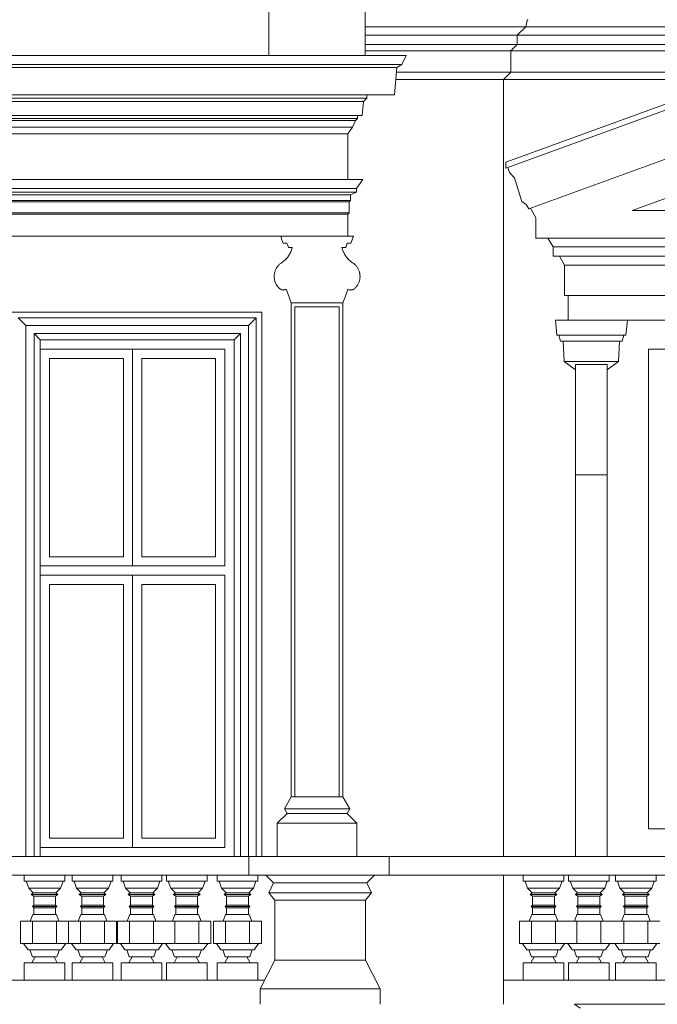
# Model space of a CAD drawing. Header units: metres. Extents: x -1.8 to 41.7, y -0.9 to 24.3.
# Tile 3 of 28: x 2.8 to 6.3, y 5.4 to 10.7. Entities that reach past the tile are written whole.
import ezdxf

# ---------------------------------------------------------------- set-up
doc = ezdxf.new("R2010")
doc.units = ezdxf.units.M
doc.layers.add('AV-STAVBA', color=7, linetype='Continuous', lineweight=18)

# ---------------------------------------------------------------- blocks, each defined once
blk = doc.blocks.new('WI_4-4_dvojité - 2400x2800_2950-1624755-Pohled JV')
at = {"layer": 'AV-STAVBA'}
for p, q in [((2.1348, 8.95), (1.6348, 8.95)), ((1.6348, 8.95), (1.6348, 7.775)), ((1.6348, 7.775), (1.6348, 8.95)), ((1.6348, 8.95), (2.6348, 8.95)), ((2.1348, 7.775), (2.1348, 8.95)), ((2.6348, 8.95), (2.1348, 8.95)), ((2.1348, 8.95), (2.1348, 7.775)), ((3.4348, 8.95), (2.9348, 8.95)), ((2.9348, 8.95), (3.9348, 8.95)), ((3.4348, 7.775), (3.4348, 8.95)), ((3.9348, 8.95), (3.4348, 8.95)), ((3.4348, 8.95), (3.4348, 7.775)), ((3.9348, 7.775), (3.9348, 8.95)), ((3.9348, 8.95), (3.9348, 7.775)), ((1.6848, 7.825), (1.6848, 8.9)), ((1.6848, 8.9), (2.0848, 8.9)), ((2.0848, 8.9), (2.0848, 7.825)), ((2.1848, 7.825), (2.1848, 8.9)), ((2.1848, 8.9), (2.5848, 8.9)), ((2.5848, 8.9), (2.5848, 7.825)), ((2.9848, 7.825), (2.9848, 8.9)), ((2.9848, 8.9), (3.3848, 8.9)), ((3.3848, 8.9), (3.3848, 7.825)), ((3.4848, 7.825), (3.4848, 8.9)), ((3.4848, 8.9), (3.8848, 8.9)), ((3.8848, 8.9), (3.8848, 7.825)), ((2.0848, 7.825), (1.6848, 7.825)), ((2.5848, 7.825), (2.1848, 7.825)), ((3.3848, 7.825), (2.9848, 7.825)), ((3.8848, 7.825), (3.4848, 7.825)), ((1.6348, 7.775), (2.1348, 7.775)), ((2.6348, 7.775), (1.6348, 7.775)), ((2.1348, 7.775), (2.6348, 7.775)), ((2.9348, 7.775), (3.4348, 7.775)), ((3.9348, 7.775), (2.9348, 7.775)), ((3.4348, 7.775), (3.9348, 7.775)), ((2.1348, 7.725), (1.6348, 7.725)), ((1.6348, 7.725), (1.6348, 6.25)), ((1.6348, 7.725), (1.6348, 6.25)), ((1.6348, 7.725), (2.6348, 7.725)), ((2.1348, 6.25), (2.1348, 7.725)), ((2.6348, 7.725), (2.1348, 7.725)), ((2.1348, 7.725), (2.1348, 6.25)), ((3.4348, 7.725), (2.9348, 7.725)), ((2.9348, 7.725), (3.9348, 7.725)), ((3.4348, 6.25), (3.4348, 7.725)), ((3.9348, 7.725), (3.4348, 7.725)), ((3.4348, 7.725), (3.4348, 6.25)), ((3.9348, 6.25), (3.9348, 7.725)), ((3.9348, 6.25), (3.9348, 7.725)), ((1.6848, 6.3), (1.6848, 7.675)), ((1.6848, 7.675), (2.0848, 7.675)), ((2.0848, 7.675), (2.0848, 6.3)), ((2.1848, 6.3), (2.1848, 7.675)), ((2.1848, 7.675), (2.5848, 7.675)), ((2.5848, 7.675), (2.5848, 6.3)), ((2.9848, 6.3), (2.9848, 7.675)), ((2.9848, 7.675), (3.3848, 7.675)), ((3.3848, 7.675), (3.3848, 6.3)), ((3.4848, 6.3), (3.4848, 7.675)), ((3.4848, 7.675), (3.8848, 7.675)), ((3.8848, 7.675), (3.8848, 6.3)), ((2.0848, 6.3), (1.6848, 6.3)), ((2.5848, 6.3), (2.1848, 6.3)), ((3.3848, 6.3), (2.9848, 6.3)), ((3.8848, 6.3), (3.4848, 6.3)), ((1.6348, 6.25), (2.1348, 6.25)), ((1.6348, 6.25), (2.6348, 6.25)), ((2.1348, 6.25), (2.6348, 6.25)), ((2.9348, 6.25), (3.4348, 6.25)), ((2.9348, 6.25), (3.9348, 6.25)), ((3.4348, 6.25), (3.9348, 6.25))]:
    blk.add_line(p, q, dxfattribs=at)
blk = doc.blocks.new('Římsa nad 1NP - Římsa nad 1NP-1582674-Pohled JV')
at = {"layer": 'AV-STAVBA'}
for p, q in [((2.8482, 6.1), (2.8482, 6.0671)), ((3.0682, 6.0671), (3.0682, 6.1)), ((3.1082, 6.1), (3.1082, 6.0671)), ((3.3282, 6.0671), (3.3282, 6.1)), ((3.3732, 6.1), (3.3732, 6.0671)), ((3.5932, 6.0671), (3.5932, 6.1)), ((3.6182, 6.1), (3.6182, 6.0671)), ((3.8382, 6.0671), (3.8382, 6.1)), ((3.8932, 6.1), (3.8932, 6.0671)), ((4.1132, 6.0671), (4.1132, 6.1)), ((4.156, 6.1), (4.1985, 6.0576)), ((4.746, 6.1), (4.7036, 6.0576)), ((5.5515, 6.1), (5.5515, 6.0671)), ((5.7715, 6.0671), (5.7715, 6.1)), ((5.7965, 6.1), (5.7965, 6.0671)), ((6.0165, 6.0671), (6.0165, 6.1)), ((6.0515, 6.1), (6.0515, 6.0671)), ((6.2715, 6.0671), (6.2715, 6.1)), ((3.0682, 6.0671), (2.8482, 6.0671)), ((2.8582, 6.0671), (2.8718, 6.0295)), ((2.8718, 6.0295), (2.8582, 6.0671)), ((2.8718, 6.0295), (2.8966, 6.0047)), ((2.8966, 6.0047), (2.8718, 6.0295)), ((3.0445, 6.0295), (2.8718, 6.0295)), ((3.0197, 6.0047), (3.0445, 6.0295)), ((3.0445, 6.0295), (3.0197, 6.0047)), ((3.0445, 6.0295), (3.0582, 6.0671)), ((3.0582, 6.0671), (3.0445, 6.0295)), ((3.3282, 6.0671), (3.1082, 6.0671)), ((3.1182, 6.0671), (3.1318, 6.0295)), ((3.1318, 6.0295), (3.1182, 6.0671)), ((3.1318, 6.0295), (3.1566, 6.0047)), ((3.1566, 6.0047), (3.1318, 6.0295)), ((3.3045, 6.0295), (3.1318, 6.0295)), ((3.2797, 6.0047), (3.3045, 6.0295)), ((3.3045, 6.0295), (3.2797, 6.0047)), ((3.3045, 6.0295), (3.3182, 6.0671)), ((3.3182, 6.0671), (3.3045, 6.0295)), ((3.5932, 6.0671), (3.3732, 6.0671)), ((3.3832, 6.0671), (3.3968, 6.0295)), ((3.3968, 6.0295), (3.3832, 6.0671)), ((3.3968, 6.0295), (3.4216, 6.0047)), ((3.4216, 6.0047), (3.3968, 6.0295)), ((3.5695, 6.0295), (3.3968, 6.0295)), ((3.5447, 6.0047), (3.5695, 6.0295)), ((3.5695, 6.0295), (3.5447, 6.0047)), ((3.5695, 6.0295), (3.5832, 6.0671)), ((3.5832, 6.0671), (3.5695, 6.0295)), ((3.8382, 6.0671), (3.6182, 6.0671)), ((3.6282, 6.0671), (3.6418, 6.0295)), ((3.6418, 6.0295), (3.6282, 6.0671)), ((3.6418, 6.0295), (3.6666, 6.0047)), ((3.6666, 6.0047), (3.6418, 6.0295)), ((3.8145, 6.0295), (3.6418, 6.0295)), ((3.7897, 6.0047), (3.8145, 6.0295)), ((3.8145, 6.0295), (3.7897, 6.0047)), ((3.8145, 6.0295), (3.8282, 6.0671)), ((3.8282, 6.0671), (3.8145, 6.0295)), ((4.1132, 6.0671), (3.8932, 6.0671)), ((3.9032, 6.0671), (3.9168, 6.0295)), ((3.9168, 6.0295), (3.9032, 6.0671)), ((3.9168, 6.0295), (3.9416, 6.0047)), ((3.9416, 6.0047), (3.9168, 6.0295)), ((4.0895, 6.0295), (3.9168, 6.0295)), ((4.0647, 6.0047), (4.0895, 6.0295)), ((4.0895, 6.0295), (4.0647, 6.0047)), ((4.0895, 6.0295), (4.1032, 6.0671)), ((4.1032, 6.0671), (4.0895, 6.0295)), ((4.1985, 6.0576), (4.1731, 6.0032)), ((4.1985, 6.0576), (4.7036, 6.0576)), ((4.7036, 6.0576), (4.729, 6.0032)), ((5.7715, 6.0671), (5.5515, 6.0671)), ((5.5615, 6.0671), (5.5751, 6.0295)), ((5.5751, 6.0295), (5.5999, 6.0047)), ((5.5751, 6.0295), (5.7478, 6.0295)), ((5.723, 6.0047), (5.7478, 6.0295)), ((5.7478, 6.0295), (5.7615, 6.0671)), ((6.0165, 6.0671), (5.7965, 6.0671)), ((5.8065, 6.0671), (5.8201, 6.0295)), ((5.8201, 6.0295), (5.8449, 6.0047)), ((5.8201, 6.0295), (5.9928, 6.0295)), ((5.968, 6.0047), (5.9928, 6.0295)), ((5.9928, 6.0295), (6.0065, 6.0671)), ((6.2715, 6.0671), (6.0515, 6.0671)), ((6.0615, 6.0671), (6.0751, 6.0295)), ((6.0751, 6.0295), (6.0999, 6.0047)), ((6.0751, 6.0295), (6.2478, 6.0295)), ((6.223, 6.0047), (6.2478, 6.0295)), ((6.2478, 6.0295), (6.2615, 6.0671)), ((2.8966, 6.0047), (2.886, 5.9941)), ((2.886, 5.9941), (2.8966, 6.0047)), ((2.886, 5.9941), (2.899, 5.9866)), ((2.899, 5.9866), (2.886, 5.9941)), ((2.886, 5.9941), (3.0303, 5.9941)), ((2.8966, 6.0047), (3.0197, 6.0047)), ((2.899, 5.9866), (2.899, 5.9366)), ((2.899, 5.9366), (2.899, 5.9866)), ((2.899, 5.9866), (3.0173, 5.9866)), ((3.0173, 5.9866), (3.0303, 5.9941)), ((3.0303, 5.9941), (3.0173, 5.9866)), ((3.0173, 5.9366), (3.0173, 5.9866)), ((3.0173, 5.9866), (3.0173, 5.9366)), ((3.0303, 5.9941), (3.0197, 6.0047)), ((3.0197, 6.0047), (3.0303, 5.9941)), ((3.1566, 6.0047), (3.146, 5.9941)), ((3.146, 5.9941), (3.1566, 6.0047)), ((3.146, 5.9941), (3.159, 5.9866)), ((3.159, 5.9866), (3.146, 5.9941)), ((3.146, 5.9941), (3.2903, 5.9941)), ((3.1566, 6.0047), (3.2797, 6.0047)), ((3.159, 5.9866), (3.159, 5.9366)), ((3.159, 5.9366), (3.159, 5.9866)), ((3.159, 5.9866), (3.2773, 5.9866)), ((3.2773, 5.9866), (3.2903, 5.9941)), ((3.2903, 5.9941), (3.2773, 5.9866)), ((3.2773, 5.9366), (3.2773, 5.9866)), ((3.2773, 5.9866), (3.2773, 5.9366)), ((3.2903, 5.9941), (3.2797, 6.0047)), ((3.2797, 6.0047), (3.2903, 5.9941)), ((3.4216, 6.0047), (3.411, 5.9941)), ((3.411, 5.9941), (3.4216, 6.0047)), ((3.411, 5.9941), (3.424, 5.9866)), ((3.424, 5.9866), (3.411, 5.9941)), ((3.411, 5.9941), (3.5553, 5.9941)), ((3.4216, 6.0047), (3.5447, 6.0047)), ((3.424, 5.9866), (3.424, 5.9366)), ((3.424, 5.9366), (3.424, 5.9866)), ((3.424, 5.9866), (3.5423, 5.9866)), ((3.5423, 5.9866), (3.5553, 5.9941)), ((3.5553, 5.9941), (3.5423, 5.9866)), ((3.5423, 5.9366), (3.5423, 5.9866)), ((3.5423, 5.9866), (3.5423, 5.9366)), ((3.5553, 5.9941), (3.5447, 6.0047)), ((3.5447, 6.0047), (3.5553, 5.9941)), ((3.6666, 6.0047), (3.656, 5.9941)), ((3.656, 5.9941), (3.6666, 6.0047)), ((3.656, 5.9941), (3.669, 5.9866)), ((3.669, 5.9866), (3.656, 5.9941)), ((3.656, 5.9941), (3.8003, 5.9941)), ((3.6666, 6.0047), (3.7897, 6.0047)), ((3.669, 5.9866), (3.669, 5.9366)), ((3.669, 5.9366), (3.669, 5.9866)), ((3.669, 5.9866), (3.7873, 5.9866)), ((3.7873, 5.9866), (3.8003, 5.9941)), ((3.8003, 5.9941), (3.7873, 5.9866)), ((3.7873, 5.9366), (3.7873, 5.9866)), ((3.7873, 5.9866), (3.7873, 5.9366)), ((3.8003, 5.9941), (3.7897, 6.0047)), ((3.7897, 6.0047), (3.8003, 5.9941)), ((3.9416, 6.0047), (3.931, 5.9941)), ((3.931, 5.9941), (3.9416, 6.0047)), ((3.931, 5.9941), (3.944, 5.9866)), ((3.944, 5.9866), (3.931, 5.9941)), ((3.931, 5.9941), (4.0753, 5.9941)), ((3.9416, 6.0047), (4.0647, 6.0047)), ((3.944, 5.9866), (3.944, 5.9366)), ((3.944, 5.9366), (3.944, 5.9866)), ((3.944, 5.9866), (4.0623, 5.9866)), ((4.0623, 5.9866), (4.0753, 5.9941)), ((4.0753, 5.9941), (4.0623, 5.9866)), ((4.0623, 5.9366), (4.0623, 5.9866)), ((4.0623, 5.9866), (4.0623, 5.9366)), ((4.0753, 5.9941), (4.0647, 6.0047)), ((4.0647, 6.0047), (4.0753, 5.9941)), ((4.1731, 6.0032), (4.729, 6.0032)), ((4.1731, 6.0032), (4.206, 5.9639)), ((4.729, 6.0032), (4.696, 5.9639)), ((5.5999, 6.0047), (5.5893, 5.9941)), ((5.5893, 5.9941), (5.6023, 5.9866)), ((5.7336, 5.9941), (5.5893, 5.9941)), ((5.723, 6.0047), (5.5999, 6.0047)), ((5.6023, 5.9866), (5.6023, 5.9366)), ((5.7206, 5.9866), (5.6023, 5.9866)), ((5.7206, 5.9866), (5.7336, 5.9941)), ((5.7206, 5.9366), (5.7206, 5.9866)), ((5.7336, 5.9941), (5.723, 6.0047)), ((5.8449, 6.0047), (5.8343, 5.9941)), ((5.8343, 5.9941), (5.8473, 5.9866)), ((5.9786, 5.9941), (5.8343, 5.9941)), ((5.968, 6.0047), (5.8449, 6.0047)), ((5.8473, 5.9866), (5.8473, 5.9366)), ((5.9656, 5.9866), (5.8473, 5.9866)), ((5.9656, 5.9866), (5.9786, 5.9941)), ((5.9656, 5.9366), (5.9656, 5.9866)), ((5.9786, 5.9941), (5.968, 6.0047)), ((6.0999, 6.0047), (6.0893, 5.9941)), ((6.0893, 5.9941), (6.1023, 5.9866)), ((6.2336, 5.9941), (6.0893, 5.9941)), ((6.223, 6.0047), (6.0999, 6.0047)), ((6.1023, 5.9866), (6.1023, 5.9366)), ((6.2206, 5.9866), (6.1023, 5.9866)), ((6.2206, 5.9866), (6.2336, 5.9941)), ((6.2206, 5.9366), (6.2206, 5.9866)), ((6.2336, 5.9941), (6.223, 6.0047)), ((2.899, 5.9366), (2.8919, 5.9296)), ((2.8919, 5.9296), (2.899, 5.9366)), ((2.8919, 5.9296), (2.899, 5.9225)), ((2.899, 5.9225), (2.8919, 5.9296)), ((2.8919, 5.9296), (3.0244, 5.9296)), ((2.899, 5.9366), (3.0173, 5.9366)), ((2.899, 5.9225), (2.899, 5.8862)), ((2.899, 5.8862), (2.899, 5.9225)), ((2.899, 5.9225), (3.0173, 5.9225)), ((3.0244, 5.9296), (3.0173, 5.9366)), ((3.0173, 5.9366), (3.0244, 5.9296)), ((3.0173, 5.9225), (3.0244, 5.9296)), ((3.0244, 5.9296), (3.0173, 5.9225)), ((3.0173, 5.8862), (3.0173, 5.9225)), ((3.0173, 5.9225), (3.0173, 5.8862)), ((3.159, 5.9366), (3.1519, 5.9296)), ((3.1519, 5.9296), (3.159, 5.9366)), ((3.1519, 5.9296), (3.159, 5.9225)), ((3.159, 5.9225), (3.1519, 5.9296)), ((3.1519, 5.9296), (3.2844, 5.9296)), ((3.159, 5.9366), (3.2773, 5.9366)), ((3.159, 5.9225), (3.159, 5.8862)), ((3.159, 5.8862), (3.159, 5.9225)), ((3.159, 5.9225), (3.2773, 5.9225)), ((3.2844, 5.9296), (3.2773, 5.9366)), ((3.2773, 5.9366), (3.2844, 5.9296)), ((3.2773, 5.9225), (3.2844, 5.9296)), ((3.2844, 5.9296), (3.2773, 5.9225)), ((3.2773, 5.8862), (3.2773, 5.9225)), ((3.2773, 5.9225), (3.2773, 5.8862)), ((3.424, 5.9366), (3.4169, 5.9296)), ((3.4169, 5.9296), (3.424, 5.9366)), ((3.4169, 5.9296), (3.424, 5.9225)), ((3.424, 5.9225), (3.4169, 5.9296)), ((3.4169, 5.9296), (3.5494, 5.9296)), ((3.424, 5.9366), (3.5423, 5.9366)), ((3.424, 5.9225), (3.424, 5.8862)), ((3.424, 5.8862), (3.424, 5.9225)), ((3.424, 5.9225), (3.5423, 5.9225)), ((3.5494, 5.9296), (3.5423, 5.9366)), ((3.5423, 5.9366), (3.5494, 5.9296)), ((3.5423, 5.9225), (3.5494, 5.9296)), ((3.5494, 5.9296), (3.5423, 5.9225)), ((3.5423, 5.8862), (3.5423, 5.9225)), ((3.5423, 5.9225), (3.5423, 5.8862)), ((3.669, 5.9366), (3.6619, 5.9296)), ((3.6619, 5.9296), (3.669, 5.9366)), ((3.6619, 5.9296), (3.669, 5.9225)), ((3.669, 5.9225), (3.6619, 5.9296)), ((3.6619, 5.9296), (3.7944, 5.9296)), ((3.669, 5.9366), (3.7873, 5.9366)), ((3.669, 5.9225), (3.669, 5.8862)), ((3.669, 5.8862), (3.669, 5.9225)), ((3.669, 5.9225), (3.7873, 5.9225)), ((3.7944, 5.9296), (3.7873, 5.9366)), ((3.7873, 5.9366), (3.7944, 5.9296)), ((3.7873, 5.9225), (3.7944, 5.9296)), ((3.7944, 5.9296), (3.7873, 5.9225)), ((3.7873, 5.8862), (3.7873, 5.9225)), ((3.7873, 5.9225), (3.7873, 5.8862)), ((3.944, 5.9366), (3.9369, 5.9296)), ((3.9369, 5.9296), (3.944, 5.9366)), ((3.9369, 5.9296), (3.944, 5.9225)), ((3.944, 5.9225), (3.9369, 5.9296)), ((3.9369, 5.9296), (4.0694, 5.9296)), ((3.944, 5.9366), (4.0623, 5.9366)), ((3.944, 5.9225), (3.944, 5.8862)), ((3.944, 5.8862), (3.944, 5.9225)), ((3.944, 5.9225), (4.0623, 5.9225)), ((4.0694, 5.9296), (4.0623, 5.9366)), ((4.0623, 5.9366), (4.0694, 5.9296)), ((4.0623, 5.9225), (4.0694, 5.9296)), ((4.0694, 5.9296), (4.0623, 5.9225)), ((4.0623, 5.8862), (4.0623, 5.9225)), ((4.0623, 5.9225), (4.0623, 5.8862)), ((4.206, 5.9639), (4.696, 5.9639)), ((4.206, 5.9639), (4.206, 5.64)), ((4.696, 5.64), (4.696, 5.9639)), ((5.6023, 5.9366), (5.5952, 5.9296)), ((5.5952, 5.9296), (5.6023, 5.9225)), ((5.7277, 5.9296), (5.5952, 5.9296)), ((5.7206, 5.9366), (5.6023, 5.9366)), ((5.6023, 5.9225), (5.6023, 5.8862)), ((5.7206, 5.9225), (5.6023, 5.9225)), ((5.7277, 5.9296), (5.7206, 5.9366)), ((5.7206, 5.9225), (5.7277, 5.9296)), ((5.7206, 5.8862), (5.7206, 5.9225)), ((5.8473, 5.9366), (5.8402, 5.9296)), ((5.8402, 5.9296), (5.8473, 5.9225)), ((5.9727, 5.9296), (5.8402, 5.9296)), ((5.9656, 5.9366), (5.8473, 5.9366)), ((5.8473, 5.9225), (5.8473, 5.8862)), ((5.9656, 5.9225), (5.8473, 5.9225)), ((5.9727, 5.9296), (5.9656, 5.9366)), ((5.9656, 5.9225), (5.9727, 5.9296)), ((5.9656, 5.8862), (5.9656, 5.9225)), ((6.1023, 5.9366), (6.0952, 5.9296)), ((6.0952, 5.9296), (6.1023, 5.9225)), ((6.2277, 5.9296), (6.0952, 5.9296)), ((6.2206, 5.9366), (6.1023, 5.9366)), ((6.1023, 5.9225), (6.1023, 5.8862)), ((6.2206, 5.9225), (6.1023, 5.9225)), ((6.2277, 5.9296), (6.2206, 5.9366)), ((6.2206, 5.9225), (6.2277, 5.9296)), ((6.2206, 5.8862), (6.2206, 5.9225)), ((2.894, 5.8862), (2.8808, 5.85)), ((2.8808, 5.85), (2.894, 5.8862)), ((2.894, 5.8862), (3.0223, 5.8862)), ((3.0355, 5.85), (3.0223, 5.8862)), ((3.0223, 5.8862), (3.0355, 5.85)), ((3.154, 5.8862), (3.1408, 5.85)), ((3.1408, 5.85), (3.154, 5.8862)), ((3.154, 5.8862), (3.2823, 5.8862)), ((3.2955, 5.85), (3.2823, 5.8862)), ((3.2823, 5.8862), (3.2955, 5.85)), ((3.419, 5.8862), (3.4058, 5.85)), ((3.4058, 5.85), (3.419, 5.8862)), ((3.419, 5.8862), (3.5473, 5.8862)), ((3.5605, 5.85), (3.5473, 5.8862)), ((3.5473, 5.8862), (3.5605, 5.85)), ((3.664, 5.8862), (3.6508, 5.85)), ((3.6508, 5.85), (3.664, 5.8862)), ((3.664, 5.8862), (3.7923, 5.8862)), ((3.8055, 5.85), (3.7923, 5.8862)), ((3.7923, 5.8862), (3.8055, 5.85)), ((3.939, 5.8862), (3.9258, 5.85)), ((3.9258, 5.85), (3.939, 5.8862)), ((3.939, 5.8862), (4.0673, 5.8862)), ((4.0805, 5.85), (4.0673, 5.8862)), ((4.0673, 5.8862), (4.0805, 5.85)), ((5.5973, 5.8862), (5.5841, 5.85)), ((5.7256, 5.8862), (5.5973, 5.8862)), ((5.7388, 5.85), (5.7256, 5.8862)), ((5.8423, 5.8862), (5.8291, 5.85)), ((5.9706, 5.8862), (5.8423, 5.8862)), ((5.9838, 5.85), (5.9706, 5.8862)), ((6.0973, 5.8862), (6.0841, 5.85)), ((6.2256, 5.8862), (6.0973, 5.8862)), ((6.2388, 5.85), (6.2256, 5.8862)), ((2.8282, 5.85), (2.8932, 5.85)), ((2.8282, 5.85), (2.8282, 5.73)), ((2.8932, 5.85), (3.0232, 5.85)), ((2.8932, 5.73), (2.8932, 5.85)), ((3.0232, 5.85), (3.0882, 5.85)), ((3.0232, 5.85), (3.0232, 5.73)), ((3.0882, 5.73), (3.0882, 5.85)), ((3.0882, 5.85), (3.1532, 5.85)), ((3.0882, 5.85), (3.0882, 5.73)), ((3.1532, 5.85), (3.2832, 5.85)), ((3.1532, 5.73), (3.1532, 5.85)), ((3.2832, 5.85), (3.3482, 5.85)), ((3.2832, 5.85), (3.2832, 5.73)), ((3.3482, 5.73), (3.3482, 5.85)), ((3.3532, 5.85), (3.4182, 5.85)), ((3.3532, 5.85), (3.3532, 5.73)), ((3.4182, 5.85), (3.5482, 5.85)), ((3.4182, 5.73), (3.4182, 5.85)), ((3.5482, 5.85), (3.6057, 5.85)), ((3.5482, 5.85), (3.5482, 5.73)), ((3.6057, 5.85), (3.6632, 5.85)), ((3.6632, 5.85), (3.7932, 5.85)), ((3.6632, 5.73), (3.6632, 5.85)), ((3.7932, 5.85), (3.8582, 5.85)), ((3.7932, 5.85), (3.7932, 5.73)), ((3.8582, 5.73), (3.8582, 5.85)), ((3.8732, 5.85), (3.9382, 5.85)), ((3.8732, 5.85), (3.8732, 5.73)), ((3.9382, 5.85), (4.0682, 5.85)), ((3.9382, 5.73), (3.9382, 5.85)), ((4.0682, 5.85), (4.1332, 5.85)), ((4.0682, 5.85), (4.0682, 5.73)), ((4.1332, 5.73), (4.1332, 5.85)), ((5.5315, 5.85), (5.5965, 5.85)), ((5.5315, 5.85), (5.5315, 5.73)), ((5.5965, 5.85), (5.7265, 5.85)), ((5.5965, 5.73), (5.5965, 5.85)), ((5.7265, 5.85), (5.784, 5.85)), ((5.7265, 5.85), (5.7265, 5.73)), ((5.784, 5.85), (5.8415, 5.85)), ((5.8415, 5.85), (5.9715, 5.85)), ((5.8415, 5.73), (5.8415, 5.85)), ((5.9715, 5.85), (6.034, 5.85)), ((5.9715, 5.85), (5.9715, 5.73)), ((6.034, 5.85), (6.0965, 5.85)), ((6.0965, 5.85), (6.2265, 5.85)), ((6.0965, 5.73), (6.0965, 5.85)), ((6.2265, 5.85), (6.2915, 5.85)), ((6.2265, 5.85), (6.2265, 5.73)), ((2.8573, 5.73), (2.8282, 5.73)), ((2.844, 5.73), (2.8683, 5.6952)), ((2.8683, 5.6952), (2.844, 5.73)), ((2.856, 5.73), (2.8681, 5.73)), ((2.8932, 5.73), (2.8684, 5.73)), ((2.948, 5.73), (2.8932, 5.73)), ((2.9479, 5.73), (2.9684, 5.73)), ((3.0232, 5.73), (2.9683, 5.73)), ((3.0479, 5.73), (3.0232, 5.73)), ((3.048, 5.6952), (3.0723, 5.73)), ((3.0723, 5.73), (3.048, 5.6952)), ((3.0483, 5.73), (3.0603, 5.73)), ((3.0882, 5.73), (3.059, 5.73)), ((3.1173, 5.73), (3.0882, 5.73)), ((3.104, 5.73), (3.1283, 5.6952)), ((3.1283, 5.6952), (3.104, 5.73)), ((3.116, 5.73), (3.1281, 5.73)), ((3.1532, 5.73), (3.1284, 5.73)), ((3.208, 5.73), (3.1532, 5.73)), ((3.2079, 5.73), (3.2284, 5.73)), ((3.2832, 5.73), (3.2283, 5.73)), ((3.3079, 5.73), (3.2832, 5.73)), ((3.308, 5.6952), (3.3323, 5.73)), ((3.3323, 5.73), (3.308, 5.6952)), ((3.3083, 5.73), (3.3203, 5.73)), ((3.3482, 5.73), (3.319, 5.73)), ((3.3823, 5.73), (3.3532, 5.73)), ((3.369, 5.73), (3.3933, 5.6952)), ((3.3933, 5.6952), (3.369, 5.73)), ((3.381, 5.73), (3.3931, 5.73)), ((3.4182, 5.73), (3.3934, 5.73)), ((3.473, 5.73), (3.4182, 5.73)), ((3.4729, 5.73), (3.4934, 5.73)), ((3.5482, 5.73), (3.4933, 5.73)), ((3.5729, 5.73), (3.5482, 5.73)), ((3.573, 5.6952), (3.5973, 5.73)), ((3.5973, 5.73), (3.573, 5.6952)), ((3.5733, 5.73), (3.5853, 5.73)), ((3.6057, 5.73), (3.584, 5.73)), ((3.6273, 5.73), (3.6057, 5.73)), ((3.614, 5.73), (3.6383, 5.6952)), ((3.6383, 5.6952), (3.614, 5.73)), ((3.626, 5.73), (3.6381, 5.73)), ((3.6632, 5.73), (3.6384, 5.73)), ((3.718, 5.73), (3.6632, 5.73)), ((3.7179, 5.73), (3.7384, 5.73)), ((3.7932, 5.73), (3.7383, 5.73)), ((3.8179, 5.73), (3.7932, 5.73)), ((3.818, 5.6952), (3.8423, 5.73)), ((3.8423, 5.73), (3.818, 5.6952)), ((3.8183, 5.73), (3.8303, 5.73)), ((3.8582, 5.73), (3.829, 5.73)), ((3.9023, 5.73), (3.8732, 5.73)), ((3.889, 5.73), (3.9133, 5.6952)), ((3.9133, 5.6952), (3.889, 5.73)), ((3.901, 5.73), (3.9131, 5.73)), ((3.9382, 5.73), (3.9134, 5.73)), ((3.993, 5.73), (3.9382, 5.73)), ((3.9929, 5.73), (4.0134, 5.73)), ((4.0682, 5.73), (4.0133, 5.73)), ((4.0929, 5.73), (4.0682, 5.73)), ((4.093, 5.6952), (4.1173, 5.73)), ((4.1173, 5.73), (4.093, 5.6952)), ((4.0933, 5.73), (4.1053, 5.73)), ((4.1332, 5.73), (4.104, 5.73)), ((5.5606, 5.73), (5.5315, 5.73)), ((5.5473, 5.73), (5.5716, 5.6952)), ((5.5714, 5.73), (5.5593, 5.73)), ((5.5965, 5.73), (5.5718, 5.73)), ((5.6513, 5.73), (5.5965, 5.73)), ((5.671, 5.73), (5.6512, 5.73)), ((5.7265, 5.73), (5.6709, 5.73)), ((5.7512, 5.73), (5.7265, 5.73)), ((5.7513, 5.6952), (5.7756, 5.73)), ((5.7636, 5.73), (5.7516, 5.73)), ((5.784, 5.73), (5.7623, 5.73)), ((5.8056, 5.73), (5.784, 5.73)), ((5.7923, 5.73), (5.8166, 5.6952)), ((5.8164, 5.73), (5.8043, 5.73)), ((5.8415, 5.73), (5.8168, 5.73)), ((5.8963, 5.73), (5.8415, 5.73)), ((5.9167, 5.73), (5.8962, 5.73)), ((5.9715, 5.73), (5.9166, 5.73)), ((5.9962, 5.73), (5.9715, 5.73)), ((5.9963, 5.6952), (6.0206, 5.73)), ((6.0086, 5.73), (5.9966, 5.73)), ((6.034, 5.73), (6.0073, 5.73)), ((6.0606, 5.73), (6.034, 5.73)), ((6.0473, 5.73), (6.0716, 5.6952)), ((6.0714, 5.73), (6.0593, 5.73)), ((6.0965, 5.73), (6.0718, 5.73)), ((6.1513, 5.73), (6.0965, 5.73)), ((6.1717, 5.73), (6.1512, 5.73)), ((6.2265, 5.73), (6.1716, 5.73)), ((6.2512, 5.73), (6.2265, 5.73)), ((6.2513, 5.6952), (6.2756, 5.73)), ((6.2636, 5.73), (6.2516, 5.73)), ((6.2915, 5.73), (6.2623, 5.73)), ((3.048, 5.6952), (2.8683, 5.6952)), ((2.8783, 5.6952), (2.892, 5.6576)), ((2.892, 5.6576), (2.8783, 5.6952)), ((2.907, 5.6576), (2.8898, 5.6242)), ((2.8898, 5.6242), (2.907, 5.6576)), ((2.892, 5.6576), (3.0243, 5.6576)), ((3.0265, 5.6242), (3.0093, 5.6576)), ((3.0093, 5.6576), (3.0265, 5.6242)), ((3.0243, 5.6576), (3.038, 5.6952)), ((3.038, 5.6952), (3.0243, 5.6576)), ((3.308, 5.6952), (3.1283, 5.6952)), ((3.1383, 5.6952), (3.152, 5.6576)), ((3.152, 5.6576), (3.1383, 5.6952)), ((3.167, 5.6576), (3.1498, 5.6242)), ((3.1498, 5.6242), (3.167, 5.6576)), ((3.152, 5.6576), (3.2843, 5.6576)), ((3.2865, 5.6242), (3.2693, 5.6576)), ((3.2693, 5.6576), (3.2865, 5.6242)), ((3.2843, 5.6576), (3.298, 5.6952)), ((3.298, 5.6952), (3.2843, 5.6576)), ((3.573, 5.6952), (3.3933, 5.6952)), ((3.4033, 5.6952), (3.417, 5.6576)), ((3.417, 5.6576), (3.4033, 5.6952)), ((3.432, 5.6576), (3.4148, 5.6242)), ((3.4148, 5.6242), (3.432, 5.6576)), ((3.417, 5.6576), (3.5493, 5.6576)), ((3.5515, 5.6242), (3.5343, 5.6576)), ((3.5343, 5.6576), (3.5515, 5.6242)), ((3.5493, 5.6576), (3.563, 5.6952)), ((3.563, 5.6952), (3.5493, 5.6576)), ((3.818, 5.6952), (3.6383, 5.6952)), ((3.6483, 5.6952), (3.662, 5.6576)), ((3.662, 5.6576), (3.6483, 5.6952)), ((3.677, 5.6576), (3.6598, 5.6242)), ((3.6598, 5.6242), (3.677, 5.6576)), ((3.662, 5.6576), (3.7943, 5.6576)), ((3.7965, 5.6242), (3.7793, 5.6576)), ((3.7793, 5.6576), (3.7965, 5.6242)), ((3.7943, 5.6576), (3.808, 5.6952)), ((3.808, 5.6952), (3.7943, 5.6576)), ((4.093, 5.6952), (3.9133, 5.6952)), ((3.9233, 5.6952), (3.937, 5.6576)), ((3.937, 5.6576), (3.9233, 5.6952)), ((3.952, 5.6576), (3.9348, 5.6242)), ((3.9348, 5.6242), (3.952, 5.6576)), ((3.937, 5.6576), (4.0693, 5.6576)), ((4.0715, 5.6242), (4.0543, 5.6576)), ((4.0543, 5.6576), (4.0715, 5.6242)), ((4.0693, 5.6576), (4.083, 5.6952)), ((4.083, 5.6952), (4.0693, 5.6576)), ((5.5716, 5.6952), (5.7513, 5.6952)), ((5.5816, 5.6952), (5.5953, 5.6576)), ((5.6103, 5.6576), (5.5931, 5.6242)), ((5.7276, 5.6576), (5.5953, 5.6576)), ((5.7298, 5.6242), (5.7126, 5.6576)), ((5.7276, 5.6576), (5.7413, 5.6952)), ((5.8166, 5.6952), (5.9963, 5.6952)), ((5.8266, 5.6952), (5.8403, 5.6576)), ((5.8553, 5.6576), (5.8381, 5.6242)), ((5.9726, 5.6576), (5.8403, 5.6576)), ((5.9748, 5.6242), (5.9576, 5.6576)), ((5.9726, 5.6576), (5.9863, 5.6952)), ((6.0716, 5.6952), (6.2513, 5.6952)), ((6.0816, 5.6952), (6.0953, 5.6576)), ((6.1103, 5.6576), (6.0931, 5.6242)), ((6.2276, 5.6576), (6.0953, 5.6576)), ((6.2298, 5.6242), (6.2126, 5.6576)), ((6.2276, 5.6576), (6.2413, 5.6952)), ((2.8482, 5.6242), (3.0682, 5.6242)), ((2.8482, 5.6242), (2.8482, 5.53)), ((3.0682, 5.53), (3.0682, 5.6242)), ((3.1082, 5.6242), (3.3282, 5.6242)), ((3.1082, 5.6242), (3.1082, 5.53)), ((3.3282, 5.53), (3.3282, 5.6242)), ((3.3732, 5.6242), (3.5932, 5.6242)), ((3.3732, 5.6242), (3.3732, 5.53)), ((3.5932, 5.53), (3.5932, 5.6242)), ((3.6182, 5.6242), (3.8382, 5.6242)), ((3.6182, 5.6242), (3.6182, 5.53)), ((3.8382, 5.53), (3.8382, 5.6242)), ((3.8932, 5.6242), (4.1132, 5.6242)), ((3.8932, 5.6242), (3.8932, 5.53)), ((4.1132, 5.53), (4.1132, 5.6242)), ((4.206, 5.64), (4.1266, 5.4841)), ((4.696, 5.64), (4.206, 5.64)), ((4.696, 5.64), (4.7755, 5.4841)), ((5.5515, 5.6242), (5.7715, 5.6242)), ((5.5515, 5.6242), (5.5515, 5.53)), ((5.7715, 5.53), (5.7715, 5.6242)), ((5.7965, 5.6242), (6.0165, 5.6242)), ((5.7965, 5.6242), (5.7965, 5.53)), ((6.0165, 5.53), (6.0165, 5.6242)), ((6.0515, 5.6242), (6.2715, 5.6242)), ((6.0515, 5.6242), (6.0515, 5.53)), ((6.2715, 5.53), (6.2715, 5.6242)), ((4.1266, 5.4841), (4.7755, 5.4841)), ((4.1266, 5.4841), (4.1266, 5.4)), ((4.7755, 5.4841), (4.7755, 5.4)), ((5.859, 5.3796), (5.8298, 5.4)), ((16.7898, 5.4), (5.8298, 5.4))]:
    blk.add_line(p, q, dxfattribs=at)
blk = doc.blocks.new('Tympanon a šambrána 2NP - Tympanon a šambrána 2NP-1607656-Pohled JV')
at = {"layer": 'AV-STAVBA'}
for p, q in [((5.5808, 9.7095), (6.8403, 10.168)), ((6.8403, 10.168), (8.0999, 9.7095)), ((5.468, 9.9345), (5.4764, 9.9071)), ((6.1422, 9.701), (6.8403, 9.9551)), ((6.8403, 9.9551), (7.5385, 9.701)), ((8.2043, 9.9071), (8.2127, 9.9345)), ((5.4764, 9.9071), (5.5047, 9.8788)), ((5.5047, 9.8788), (5.5441, 9.7497)), ((8.1366, 9.7497), (8.176, 9.8788)), ((8.176, 9.8788), (8.2043, 9.9071)), ((5.5441, 9.7497), (5.5667, 9.734)), ((5.5667, 9.734), (5.5808, 9.7095)), ((5.5903, 9.713), (5.6203, 9.661)), ((8.0604, 9.661), (8.0904, 9.713)), ((8.0999, 9.7095), (8.114, 9.734)), ((8.114, 9.734), (8.1366, 9.7497)), ((5.6203, 9.661), (5.6203, 9.551)), ((7.5385, 9.701), (6.1422, 9.701)), ((8.0604, 9.551), (8.0604, 9.661)), ((5.6203, 9.551), (8.0604, 9.551)), ((5.7128, 9.5034), (5.6853, 9.551)), ((7.9679, 9.5034), (7.9954, 9.551)), ((5.7128, 9.4534), (5.7128, 9.5034)), ((7.9679, 9.5034), (5.7128, 9.5034)), ((7.9679, 9.4534), (7.9679, 9.5034)), ((7.9679, 9.4534), (5.7128, 9.4534)), ((5.7753, 9.4058), (5.7478, 9.4534)), ((7.9054, 9.4058), (7.9329, 9.4534)), ((7.9054, 9.4058), (5.7753, 9.4058)), ((5.7753, 9.4058), (5.7753, 9.241)), ((7.9054, 9.241), (7.9054, 9.4058)), ((5.7753, 9.241), (7.9054, 9.241)), ((5.7953, 9.241), (5.7953, 9.106)), ((7.8854, 9.106), (7.8854, 9.241)), ((5.7253, 9.106), (6.1154, 9.106)), ((5.7337, 9.0265), (5.7253, 9.106)), ((6.107, 9.0265), (6.1154, 9.106)), ((6.1154, 9.106), (7.5653, 9.106)), ((7.5653, 9.106), (7.9554, 9.106)), ((7.5737, 9.0265), (7.5653, 9.106)), ((7.947, 9.0265), (7.9554, 9.106)), ((6.107, 9.0265), (5.7337, 9.0265)), ((5.7528, 8.9927), (5.7437, 9.0265)), ((6.0879, 8.9927), (6.097, 9.0265)), ((7.947, 9.0265), (7.5737, 9.0265)), ((7.5928, 8.9927), (7.5837, 9.0265)), ((7.9279, 8.9927), (7.937, 9.0265)), ((6.0879, 8.9927), (5.7528, 8.9927)), ((5.7735, 8.8828), (5.7678, 8.9927)), ((6.0672, 8.8828), (6.0729, 8.9927)), ((7.9279, 8.9927), (7.5928, 8.9927)), ((7.6135, 8.8828), (7.6078, 8.9927)), ((7.9072, 8.8828), (7.9129, 8.9927)), ((5.8353, 8.8377), (5.7735, 8.8828)), ((6.0672, 8.8828), (5.7735, 8.8828)), ((5.8353, 8.8245), (5.8353, 8.866)), ((5.8353, 8.866), (6.0054, 8.866)), ((6.0054, 8.8377), (6.0672, 8.8828)), ((6.0054, 8.866), (6.0054, 8.8245)), ((7.6753, 8.8377), (7.6135, 8.8828)), ((7.9072, 8.8828), (7.6135, 8.8828)), ((7.6753, 8.8245), (7.6753, 8.866)), ((7.6753, 8.866), (7.8454, 8.866)), ((7.8454, 8.8377), (7.9072, 8.8828)), ((7.8454, 8.866), (7.8454, 8.8245)), ((5.8353, 8.8245), (5.8353, 8.7065)), ((6.0054, 8.7065), (6.0054, 8.8245)), ((7.6753, 8.8245), (7.6753, 8.7065)), ((7.8454, 8.7065), (7.8454, 8.8245)), ((5.8353, 8.4615), (5.8353, 8.7065)), ((6.0054, 8.7065), (6.0054, 8.4615)), ((7.6753, 8.4615), (7.6753, 8.7065)), ((7.8454, 8.7065), (7.8454, 8.4615)), ((5.8353, 8.3989), (5.8353, 8.4615)), ((6.0054, 8.4615), (6.0054, 8.3989)), ((7.6753, 8.3989), (7.6753, 8.4615)), ((7.8454, 8.4615), (7.8454, 8.3989)), ((5.8353, 8.3475), (5.8353, 8.3989)), ((6.0054, 8.3989), (6.0054, 8.3475)), ((7.6753, 8.3475), (7.6753, 8.3989)), ((7.8454, 8.3989), (7.8454, 8.3475)), ((5.8353, 8.3475), (5.8353, 8.2688)), ((6.0054, 8.2688), (6.0054, 8.3475)), ((7.6753, 8.3475), (7.6753, 8.2688)), ((7.8454, 8.2688), (7.8454, 8.3475)), ((5.8353, 8.2688), (6.0054, 8.2688)), ((5.8353, 6.2), (5.8353, 8.2688)), ((6.0054, 8.2688), (6.0054, 6.2)), ((7.6753, 8.2688), (7.8454, 8.2688)), ((7.6753, 6.2), (7.6753, 8.2688)), ((7.8454, 8.2688), (7.8454, 6.2))]:
    blk.add_line(p, q, dxfattribs=at)
blk = doc.blocks.new('Podokenní římsa 3NP - Podokenní římsa 3NP-1611802-Pohled JV')
at = {"layer": 'AV-STAVBA'}
for p, q in [((5.5653, 10.697), (4.6954, 10.697)), ((5.5193, 10.651), (5.5653, 10.697)), ((5.5653, 10.697), (5.5701, 10.7218)), ((17.4948, 10.697), (5.5653, 10.697)), ((5.5193, 10.651), (4.6954, 10.651)), ((5.5193, 10.601), (5.5193, 10.651)), ((17.4948, 10.651), (5.5193, 10.651)), ((5.5193, 10.601), (4.6954, 10.601)), ((5.4848, 10.5665), (4.6954, 10.5665)), ((5.4848, 10.5665), (5.5193, 10.601)), ((5.4848, 10.4515), (5.4848, 10.5665)), ((17.4948, 10.5665), (5.4848, 10.5665)), ((17.4948, 10.601), (5.5193, 10.601)), ((5.4448, 10.4115), (4.8616, 10.4115)), ((5.4848, 10.4515), (4.8651, 10.4515)), ((5.4448, 10.4115), (5.4848, 10.4515)), ((6.69, 10.4115), (5.4448, 10.4115)), ((6.8006, 10.4515), (5.4848, 10.4515))]:
    blk.add_line(p, q, dxfattribs=at)
blk.add_open_spline([(5.5701, 10.7218), (5.5707, 10.7248), (5.5721, 10.7292), (5.5745, 10.7334), (5.5756, 10.7349), (5.5758, 10.7352)], degree=3, knots=[0, 0, 0, 0, 0.1428571, 0.2142857, 0.2290641, 0.2290641, 0.2290641, 0.2290641], dxfattribs=at)
blk = doc.blocks.new('Šambrána krajní_2NP - Šambrána krajní_2NP-1626826-Pohled JV')
at = {"layer": 'AV-STAVBA'}
for p, q in [((4.1737, 10.5413), (4.1737, 10.8309)), ((4.6954, 10.5413), (4.6954, 10.8309)), ((0.6925, 10.5413), (4.9165, 10.5413)), ((4.8933, 10.4914), (4.9165, 10.5413)), ((4.8933, 10.4914), (0.7157, 10.4914)), ((4.8673, 10.4764), (0.7417, 10.4764)), ((4.8542, 10.327), (4.8673, 10.4764)), ((4.8673, 10.4764), (4.8933, 10.4914)), ((4.8542, 10.327), (0.7548, 10.327)), ((4.7033, 10.309), (0.9057, 10.309)), ((4.6856, 10.2913), (4.7033, 10.309)), ((4.7033, 10.309), (4.7033, 10.327)), ((4.6856, 10.2913), (0.9234, 10.2913)), ((4.6791, 10.2166), (4.6856, 10.2913)), ((4.6791, 10.2166), (0.93, 10.2166)), ((4.6541, 10.2), (0.955, 10.2)), ((4.6434, 10.1894), (4.6541, 10.2)), ((4.6541, 10.2), (4.6541, 10.2166)), ((4.6434, 10.1894), (0.9656, 10.1894)), ((4.6265, 10.1531), (0.9825, 10.1531)), ((4.6015, 10.1174), (4.6265, 10.1531)), ((4.6265, 10.1531), (4.6434, 10.1894)), ((4.6015, 10.1174), (1.0075, 10.1174)), ((4.6015, 9.869), (4.6015, 10.1174)), ((0.9275, 9.869), (4.6815, 9.869)), ((4.6471, 9.8199), (0.9619, 9.8199)), ((4.6471, 9.8199), (4.6815, 9.869)), ((4.6471, 9.7999), (4.6471, 9.8199)), ((4.6471, 9.7999), (0.9619, 9.7999)), ((4.6154, 9.7851), (0.9936, 9.7851)), ((4.6154, 9.7851), (4.6471, 9.7999)), ((4.6154, 9.7551), (4.6154, 9.7851)), ((4.6154, 9.7551), (0.9936, 9.7551)), ((4.6084, 9.7482), (1.0006, 9.7482)), ((4.6084, 9.7482), (4.6154, 9.7551)), ((4.6084, 9.6882), (4.6084, 9.7482)), ((4.6084, 9.6882), (1.0006, 9.6882)), ((4.6015, 9.6812), (1.0075, 9.6812)), ((4.6015, 9.6812), (4.6084, 9.6882)), ((4.6015, 9.5613), (4.6015, 9.6812)), ((1.3715, 9.5613), (4.2375, 9.5613)), ((4.2375, 9.5613), (4.6315, 9.5613)), ((4.2712, 9.5237), (4.2512, 9.5237)), ((4.2997, 9.5002), (4.2797, 9.5002)), ((4.5893, 9.5002), (4.5693, 9.5002)), ((4.6178, 9.5237), (4.5978, 9.5237)), ((4.5745, 9.2), (4.2945, 9.2)), ((4.2945, 9.2), (4.2945, 6.525)), ((4.3145, 6.525), (4.3145, 9.18)), ((4.3145, 9.18), (4.5545, 9.18)), ((4.5545, 9.18), (4.5545, 6.525)), ((4.5745, 6.525), (4.5745, 9.2)), ((4.1348, 9.15), (1.4348, 9.15)), ((4.1348, 6.2), (4.1348, 9.15)), ((2.8148, 9.12), (4.1048, 9.12)), ((2.856, 9.0789), (2.8148, 9.12)), ((2.856, 6.2), (2.856, 9.0789)), ((4.0637, 9.0789), (2.856, 9.0789)), ((4.0637, 9.0789), (4.1048, 9.12)), ((4.0637, 6.2), (4.0637, 9.0789)), ((4.1048, 9.12), (4.1048, 6.2)), ((2.901, 6.2), (2.901, 9.0339)), ((2.901, 9.0339), (4.0187, 9.0339)), ((2.9348, 9), (2.901, 9.0339)), ((3.9848, 9), (4.0187, 9.0339)), ((4.0187, 9.0339), (4.0187, 6.2)), ((2.9348, 6.2), (2.9348, 9)), ((3.9848, 9), (2.9348, 9)), ((3.9848, 6.2), (3.9848, 9)), ((4.257, 6.46), (4.2945, 6.525)), ((4.2945, 6.525), (4.3145, 6.525)), ((4.3145, 6.525), (4.5545, 6.525)), ((4.5545, 6.525), (4.5745, 6.525)), ((4.612, 6.46), (4.5745, 6.525)), ((4.272, 6.4341), (4.257, 6.46)), ((4.612, 6.46), (4.257, 6.46)), ((4.597, 6.4341), (4.612, 6.46)), ((4.219, 6.381), (4.272, 6.4341)), ((4.597, 6.4341), (4.272, 6.4341)), ((4.65, 6.381), (4.597, 6.4341)), ((4.219, 6.2), (4.219, 6.381)), ((4.65, 6.381), (4.219, 6.381)), ((4.65, 6.2), (4.65, 6.381))]:
    blk.add_line(p, q, dxfattribs=at)
at = {"layer": 'AV-STAVBA', "flags": 128}
for points in [[(4.2512, 9.5237), (4.2443, 9.5425), (4.2375, 9.5613)], [(4.6315, 9.5613), (4.6247, 9.5425), (4.6178, 9.5237)], [(4.2797, 9.5002), (4.2754, 9.5119), (4.2712, 9.5237)], [(4.5978, 9.5237), (4.5936, 9.5119), (4.5893, 9.5002)], [(4.2945, 9.2), (4.2809, 9.2375), (4.2673, 9.2747)], [(4.6017, 9.2747), (4.5882, 9.2375), (4.5745, 9.2)]]:
    blk.add_lwpolyline(points, dxfattribs=at)
at = {"layer": 'AV-STAVBA'}
for centre, radius, start, end in [((4.1693, 9.5305), 0.1339, 332.5333, 346.9262), ((4.6997, 9.5305), 0.1339, 193.0738, 207.4685), ((4.1693, 9.5305), 0.1339, 317.9489, 332.2283), ((4.6997, 9.5305), 0.1339, 207.771, 222.053), ((4.2909, 9.3438), 0.0889, 136.2384, 139.7385), ((4.1693, 9.5305), 0.1339, 303.0738, 317.5954), ((4.6997, 9.5305), 0.1339, 222.4038, 236.9262), ((4.5781, 9.3438), 0.0889, 40.2617, 43.7609), ((4.2909, 9.3438), 0.0889, 180.1616, 183.585), ((4.2909, 9.3438), 0.0889, 166.2408, 169.8033), ((4.2909, 9.3438), 0.0889, 151.3957, 152.7459), ((4.5781, 9.3438), 0.0889, 27.2541, 28.6032), ((4.5781, 9.3438), 0.0889, 10.1974, 13.7598), ((4.5781, 9.3438), 0.0889, 356.4164, 359.8381), ((4.2909, 9.3438), 0.0889, 197.2541, 198.9642), ((4.2909, 9.3438), 0.0889, 210.177, 213.7633), ((4.5781, 9.3438), 0.0889, 326.2363, 329.8235), ((4.5781, 9.3438), 0.0889, 341.0336, 342.7459), ((4.2515, 9.3016), 0.0313, 241.6139, 244.8292), ((4.2515, 9.3016), 0.0313, 256.3015, 259.1845), ((4.2515, 9.3016), 0.0313, 268.0504, 270.9891), ((4.2515, 9.3016), 0.0313, 282.421, 285.6767), ((4.6175, 9.3016), 0.0313, 254.3233, 257.5813), ((4.6175, 9.3016), 0.0313, 269.0109, 271.9529), ((4.6175, 9.3016), 0.0313, 280.8188, 283.6985), ((4.6175, 9.3016), 0.0313, 295.173, 298.3861)]:
    blk.add_arc(centre, radius, start, end, dxfattribs=at)
for points in [[(4.2424, 9.4183), (4.2516, 9.4243), (4.2688, 9.4388), (4.2889, 9.467), (4.2971, 9.4889), (4.2997, 9.5002)], [(4.5693, 9.5002), (4.5719, 9.4889), (4.5801, 9.467), (4.6002, 9.4388), (4.6174, 9.4243), (4.6266, 9.4183)], [(4.2302, 9.2788), (4.2263, 9.2824), (4.2193, 9.2902), (4.2108, 9.3039), (4.2049, 9.3191), (4.2019, 9.3354), (4.2018, 9.352), (4.2049, 9.3683), (4.2108, 9.3835), (4.2192, 9.3972), (4.2298, 9.409), (4.238, 9.4154), (4.2424, 9.4183)], [(4.6266, 9.4183), (4.631, 9.4154), (4.6392, 9.409), (4.6498, 9.3972), (4.6582, 9.3835), (4.6641, 9.3683), (4.6672, 9.352), (4.6672, 9.3354), (4.6641, 9.3191), (4.6582, 9.3039), (4.6497, 9.2902), (4.6427, 9.2824), (4.6388, 9.2788)], [(4.2673, 9.2747), (4.2654, 9.2735), (4.2612, 9.2717), (4.2546, 9.2703), (4.248, 9.2703), (4.2415, 9.2718), (4.2354, 9.2746), (4.2318, 9.2773), (4.2302, 9.2788)], [(4.6388, 9.2788), (4.6372, 9.2773), (4.6336, 9.2746), (4.6275, 9.2718), (4.621, 9.2703), (4.6144, 9.2703), (4.6078, 9.2717), (4.6036, 9.2735), (4.6017, 9.2747)]]:
    blk.add_open_spline(points, degree=3, dxfattribs=at)

msp = doc.modelspace()

# ---------------------------------------------------------------- linework, layer by layer
at = {"layer": 'AV-STAVBA'}
for p, q in [((6.8403, 10.4659), (5.4578, 9.9627)), ((5.4448, 6.2), (5.4448, 10.4115)), ((5.4578, 9.9308), (6.8403, 10.434)), ((5.4578, 9.9627), (5.4578, 9.9308)), ((2.9348, 9), (3.9848, 9)), ((3.9848, 9), (3.9848, 6.2)), ((6.2299, 6.35), (6.2299, 8.95)), ((6.2299, 8.95), (7.4799, 8.95)), ((7.4799, 6.35), (6.2299, 6.35)), ((0.2448, 6.2), (17.5722, 6.2)), ((4.0648, 6.2), (4.0648, 6.1)), ((4.8248, 6.2), (4.8248, 6.1)), ((17.1222, 6.1), (0.8048, 6.1)), ((5.4448, 6.1), (5.4448, 5.4)), ((1.4721, 5.53), (4.15, 5.53)), ((5.4448, 5.53), (8.1123, 5.53))]:
    msp.add_line(p, q, dxfattribs=at)

# ---------------------------------------------------------------- block references
for name in ['Šambrána krajní_2NP - Šambrána krajní_2NP-1626826-Pohled JV', 'Podokenní římsa 3NP - Podokenní římsa 3NP-1611802-Pohled JV', 'Tympanon a šambrána 2NP - Tympanon a šambrána 2NP-1607656-Pohled JV', 'WI_4-4_dvojité - 2400x2800_2950-1624755-Pohled JV', 'Římsa nad 1NP - Římsa nad 1NP-1582674-Pohled JV']:
    msp.add_blockref(name, (0, 0), dxfattribs=at)

doc.saveas('drawing.dxf')
